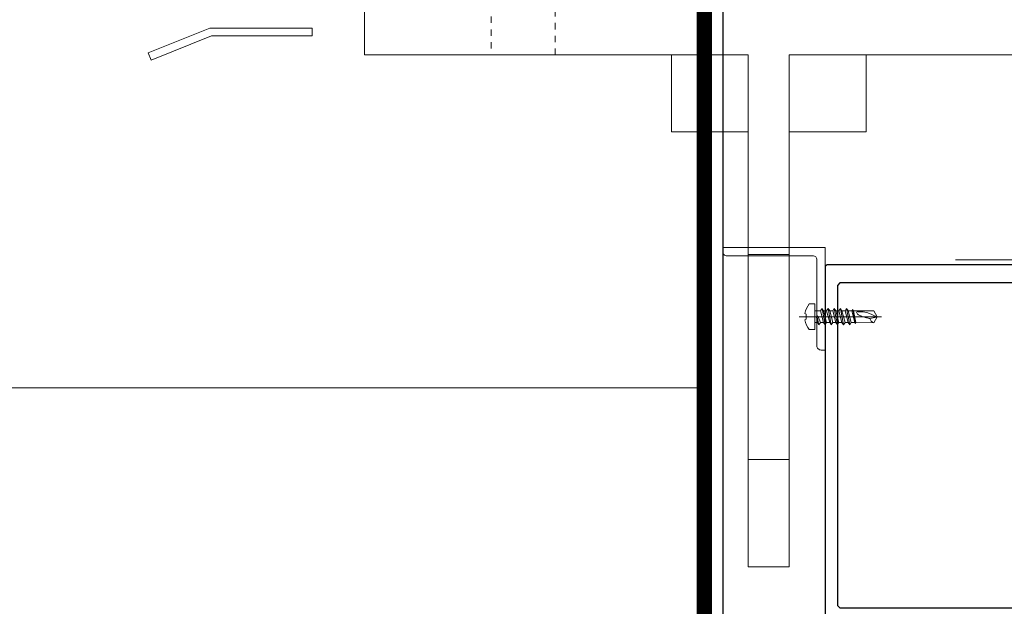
# Model space of a CAD drawing. Extents: x 4615668 to 9294084, y 5325188 to 10688993.
# Tile 16 of 256: x 4635285 to 4635304, y 5331403 to 5331414. Entities that reach past the tile are written whole.
import ezdxf

# ---------------------------------------------------------------- set-up
doc = ezdxf.new("R2010")
doc.units = 0
doc.header["$MEASUREMENT"] = 0
doc.linetypes.add('1', pattern=[0])
doc.linetypes.add('ACAD_DOTTED', pattern=[0.5, 0.25, -0.25])
for name, color, linetype, lineweight in [('.konstrukcjastalowa', 5, 'Continuous', 5), ('.kotwy', 6, 'Continuous', 5), ('A_wymiary', 152, 'Continuous', 5), ('AW_OBRÓBKI', 3, 'Continuous', 5), ('AW_PROFILE', 7, 'Continuous', 5), ('hatch', 253, 'Continuous', 0), ('kotwy', 170, '1', 5), ('ocieplenie', 214, 'Continuous', 13)]:
    doc.layers.add(name, color=color, linetype=linetype, lineweight=lineweight)
doc.layers.add('CrossSectionsProfils', color=7, linetype='Continuous')
doc.styles.add('wewn', font='arial.ttf', dxfattribs={"height": 12})
doc.linetypes.add('BATTING', pattern='A,0.00254,-2.54,[134,ltypeshp.shx,S=2.54,R=0,X=-2.54,Y=0],-5.08,[134,ltypeshp.shx,S=2.54,R=180,X=2.54,Y=0],-2.54', length=10.16254)
doc.dimstyles.new('Kopia 1do100 wew', dxfattribs={"dimscale": 0.5, "dimtxt": 8, "dimasz": 15, "dimexe": 20, "dimexo": 0, "dimgap": 5, "dimtad": 1, "dimdec": 0, "dimzin": 9, "dimtxsty": 'wewn', "dimblk": 'ARCHTICK', "dimcen": 3, "dimdle": 20, "dimclrd": 256, "dimclre": 256, "dimclrt": 256, "dimadec": 0, "dimazin": 2, "dimtfac": 1, "dimtdec": 0, "dimtix": 1, "dimtmove": 2, "dimatfit": 3, "dimldrblk": 'NONE', "dimfxl": 0, "dimtvp": 1, "dimtolj": 1, "dimtzin": 0, "dimlwd": 5, "dimlwe": 5, "dimarcsym": 0})

# ---------------------------------------------------------------- blocks, each defined once
blk = doc.blocks.new('K43_0482_X', base_point=(52.501, 1020))
at = {"layer": 'CrossSectionsProfils', "flags": 128}
for points in [[(46.8099, 1000), (48.51093, 1000), (49.00444, 1000.50401), (49.00444, 1001.50153), (48.00692, 1001.50153), (48.00692, 1003.49657), (48.51093, 1004.00058), (49.73945, 1004.00058), (52.51151, 1005.59661), (55.27306, 1004.00058), (56.51208, 1004.00058), (57.00559, 1003.49657), (57.00559, 1001.50153), (56.00807, 1001.50153), (56.00807, 1000.50401), (56.51208, 1000), (58.20261, 1000), (58.50712, 1000.30451), (58.50712, 1034.99717), (59.01113, 1035.50118), (74.59343, 1035.50118), (75.09744, 1034.99717), (75.09744, 1027.00652), (74.09992, 1025.9985), (68.0098, 1025.9985), (66.50827, 1024.49697), (66.50827, 1020.29689), (66.80228, 1020.00288), (69.00732, 1020.00288), (69.51133, 1020.50689), (69.51133, 1021.0004), (68.0098, 1021.0004), (68.0098, 1023.00594), (68.50331, 1023.49945), (71.75837, 1023.49945), (72.01038, 1023.75145), (72.25188, 1023.49945), (75.50695, 1023.49945), (76.01096, 1023.00594), (76.01096, 1021.0004), (74.49893, 1021.0004), (74.49893, 1020.50689), (75.00294, 1020.00288), (77.19748, 1020.00288), (77.50198, 1020.29689), (77.50198, 1104.498), (77.49148, 1104.582), (77.48098, 1104.6555), (77.44948, 1104.72901), (77.40748, 1104.79201), (77.35498, 1104.85501), (77.29198, 1104.90751), (77.22898, 1104.94951), (77.15548, 1104.98101), (77.08198, 1104.99151), (76.99797, 1105.00201), (28.00404, 1105.00201), (27.92003, 1104.99151), (27.84653, 1104.98101), (27.77303, 1104.94951), (27.71003, 1104.90751), (27.64703, 1104.85501), (27.59453, 1104.79201), (27.55253, 1104.72901), (27.52103, 1104.6555), (27.51053, 1104.582), (27.50003, 1104.498), (27.50003, 1020.29689), (27.80453, 1020.00288), (29.99907, 1020.00288), (30.50308, 1020.50689), (30.50308, 1021.0004), (29.00156, 1021.0004), (29.00156, 1023.00594), (29.50556, 1023.49945), (32.75013, 1023.49945), (33.00213, 1023.75145), (33.25414, 1023.49945), (36.4987, 1023.49945), (37.00271, 1023.00594), (37.00271, 1021.0004), (35.50118, 1021.0004), (35.50118, 1020.50689), (36.00519, 1020.00288), (38.19973, 1020.00288), (38.50424, 1020.29689), (38.50424, 1024.49697), (37.00271, 1025.9985), (30.90209, 1025.9985), (29.90457, 1027.00652), (29.90457, 1034.99717), (30.39808, 1035.50118), (46.01188, 1035.50118), (46.50539, 1034.99717), (46.50539, 1000.30451), (46.8099, 1000)], [(75.09744, 1101.00143), (74.59343, 1101.50544), (30.39808, 1101.50544), (29.89407, 1101.00143), (29.89407, 1038.50424), (30.39808, 1038.00023), (74.59343, 1038.00023), (75.09744, 1038.50424), (75.09744, 1101.00143)], [(49.00444, 1034.99717), (48.51093, 1034.50366), (48.51093, 1007.62315), (49.25644, 1007.18214), (51.70299, 1008.59966), (53.30952, 1008.59966), (55.75607, 1007.18214), (56.51208, 1007.62315), (56.51208, 1034.50366), (56.00807, 1034.99717), (49.00444, 1034.99717)]]:
    blk.add_lwpolyline(points, dxfattribs=at)
blk = doc.blocks.new('3D góra 80002052_51')
at = {"layer": '.konstrukcjastalowa', "color": 251, "linetype": 'Continuous'}
for p, q in [((75, -49), (83, -49)), ((75, -89), (83, -89))]:
    blk.add_line(p, q, dxfattribs=at)
at = {"layer": '.kotwy'}
blk.add_lwpolyline([(0, 0), (230, 0), (230, -10), (155, -10), (155, -110), (147, -110), (147, -10), (83, -10), (83, -110), (75, -110), (75, -10), (0, -10), (0, 0)], dxfattribs=at)
for points in [[(60, -25), (75, -25), (75, -10), (60, -10)], [(83, -25), (98, -25), (98, -10), (83, -10)]]:
    blk.add_lwpolyline(points, close=True, dxfattribs=at)
at = {"layer": 'kotwy', "color": 251, "linetype": 'ACAD_DOTTED', "ltscale": 5}
blk.add_lwpolyline([(24.75, 0), (24.75, -10), (37.25, -10), (37.25, 0)], close=True, dxfattribs=at)
blk = doc.blocks.new('SAMOWIERT_')
at = {"layer": 'AW_OBRÓBKI', "color": 3}
for points in [[(-2.25, 0), (-5, 0), (-5, 2.18, -0.13616), (-1.25, 3.92), (-1.01, 3.42), (0.96, 3.42), (1.25, 3.92, -0.13614), (5, 2.18), (5, 0), (2.25, 0)], [(0.95, -16.7, 0.01995), (0.5, -17.53, 0.01994), (0.13, -18.4, 0.02331), (-0.18, -19.33, 0.01562), (-0.48, -20.51, 0.00749), (-0.58, -21.01, 0.0075), (-0.67, -21.52)], [(-0.15, -24.06, 0.02025), (0.46, -23.05, 0.02025), (0.98, -21.98, 0.0221), (1.5, -20.66, 0.03399), (1.8, -19.55, 0.03398), (1.95, -18.26, 0.034), (1.93, -16.97)], [(1.8, -16.29, -0.08545), (2.28, -18.29)], [(-0.67, -21.52, 0.33124), (-2.35, -23.02)]]:
    blk.add_lwpolyline(points, format="xyb", dxfattribs=at)
at = {"layer": 'AW_OBRÓBKI', "color": 6}
blk.add_lwpolyline([(0, 6.1), (0, -25.97)], dxfattribs=at)
at = {"layer": 'AW_OBRÓBKI', "color": 3}
for points in [[(-2.25, 0), (-2.25, -1), (-3.15, -1.6), (-2.25, -2.2), (-2.25, -3.4), (-3.15, -4), (-2.25, -4.6), (-2.25, -5.8), (-3.15, -6.4), (-2.25, -7), (-2.25, -8.2), (-3.15, -8.8), (-2.25, -9.4), (-2.25, -10.6), (-3.15, -11.2), (-2.25, -11.8), (-2.25, -13), (-3.15, -13.6), (-2.25, -14.2), (-2.25, -15.58), (-2.69, -15.9), (-2.25, -16.04), (-2.35, -23.02), (0, -24.38)], [(-2.25, 0), (2.25, 0)], [(2.25, 0), (2.25, -2.2), (3.15, -2.8), (2.25, -3.4), (2.25, -4.6), (3.15, -5.2), (2.25, -5.8), (2.25, -7), (3.15, -7.6), (2.25, -8.2), (2.25, -9.4), (3.15, -10), (2.25, -10.6), (2.25, -11.8), (3.15, -12.4), (2.25, -13), (2.25, -14.38), (2.76, -14.78), (2.24, -15.14), (2.34, -23.02), (0, -24.38)], [(-3.15, -1.6), (0.45, -0.82)], [(3.15, -2.8), (-3.15, -4)], [(-2.25, -2.2), (-0.05, -1.34), (0.45, -0.82), (-0.12, -0.58)], [(-2.25, -1), (-0.12, -0.58)], [(-2.25, -3.4), (2.25, -2.2)], [(2.25, -3.4), (-2.25, -4.6)], [(-3.15, -6.4), (3.15, -5.2)], [(-3.15, -8.8), (3.15, -7.6)], [(2.25, -4.6), (-2.25, -5.8)], [(-2.25, -7), (2.25, -5.8)], [(2.25, -7), (-2.25, -8.2)], [(3.15, -10), (-3.15, -11.2)], [(-2.25, -9.4), (2.25, -8.2)], [(2.25, -9.4), (-2.25, -10.6)], [(-2.25, -11.8), (2.25, -10.6)], [(-3.15, -13.6), (3.15, -12.4)], [(2.76, -14.78), (-2.69, -15.9)], [(2.25, -11.8), (-2.25, -13)], [(-2.25, -14.2), (2.25, -13)], [(2.25, -14.38), (-2.25, -15.58)], [(-2.25, -16.04), (2.24, -15.14)], [(1.8, -16.29), (0.95, -16.7)], [(-0.67, -21.52), (-0.15, -24.06), (0.1, -24.32)]]:
    blk.add_lwpolyline(points, dxfattribs=at)
blk = doc.blocks.new('kątownik alu 20x20x2')
at = {"lineweight": 9}
blk.add_lwpolyline([(-24, -2, -0.414214), (-25, -1), (-25, 0), (0, 0), (0, -25), (-1, -25, -0.414214), (-2, -24), (-2, -3, 0.414214), (-3, -2)], format="xyb", close=True, dxfattribs=at)
blk = doc.blocks.new('hmhj')
at = {"layer": 'AW_OBRÓBKI', "elevation": -39.52}
blk.add_lwpolyline([(4664014.59, 5311216.5), (4664002.54, 5311211.63), (4664003.1, 5311210.24), (4664014.88, 5311215), (4664034.59, 5311215), (4664034.59, 5311216.5), (4664014.59, 5311216.5)], dxfattribs=at)
at = {"lineweight": 5, "xscale": 0.5000000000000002, "yscale": 0.5000000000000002, "zscale": 0.5000000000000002, "rotation": 90}
blk.add_blockref('SAMOWIERT_', (4664132.76, 5311160.11), dxfattribs=at)
at = {"layer": 'AW_PROFILE', "lineweight": 5, "xscale": -0.8, "yscale": 0.8, "zscale": 0.8, "rotation": 270}
blk.add_blockref('kątownik alu 20x20x2', (4664134.76, 5311173.61), dxfattribs=at)
blk = doc.blocks.new('_ArchTick')
at = {"color": 0, "linetype": 'ByBlock', "const_width": 0.15}
blk.add_lwpolyline([(-0.5, -0.5), (0.5, 0.5)], dxfattribs=at)
blk = doc.blocks.new('*D5552')
at = {"layer": 'A_wymiary', "lineweight": 5, "ltscale": 40}
for p, q in [((4635318.838, 5331399.325), (4635318.838, 5331424.325)), ((4635318.838, 5331414.325), (4635318.838, 5331421.825)), ((4635303.016, 5331414.325), (4635328.838, 5331414.325)), ((4635303.016, 5331409.325), (4635328.838, 5331409.325)), ((4635318.838, 5331409.325), (4635318.838, 5331401.825))]:
    blk.add_line(p, q, dxfattribs=at)
at = {"layer": 'Defpoints', "color": 0}
for p in [(4635303.016, 5331414.325), (4635318.838, 5331414.325), (4635303.016, 5331409.325)]:
    blk.add_point(p, dxfattribs=at)
at = {"layer": 'A_wymiary', "linetype": 'ByBlock', "lineweight": 5, "xscale": 7.5, "yscale": 7.5, "zscale": 7.5}
for p, rotation in [((4635318.838, 5331414.325), 270), ((4635318.838, 5331409.325), 90)]:
    blk.add_blockref('_ArchTick', p, dxfattribs=dict(at, rotation=rotation))
at = {"layer": 'A_wymiary', "ltscale": 40, "insert": (4635310.236, 5331411.825), "char_height": 12, "attachment_point": 5, "rotation": 90, "style": 'wewn'}
blk.add_mtext('\\A1;5', dxfattribs=at)
blk = doc.blocks.new('_None')
blk = doc.blocks.new('*D5553')
at = {"layer": 'A_wymiary', "lineweight": 5, "ltscale": 40}
for p, q in [((4635300.468, 5331391.104), (4635300.468, 5331343.604)), ((4635356.466, 5331391.104), (4635356.466, 5331343.604)), ((4635290.468, 5331353.604), (4635366.466, 5331353.604))]:
    blk.add_line(p, q, dxfattribs=at)
at = {"layer": 'Defpoints', "color": 0}
for p in [(4635300.468, 5331405.997), (4635356.466, 5331405.997), (4635356.466, 5331353.604)]:
    blk.add_point(p, dxfattribs=at)
at = {"layer": 'A_wymiary', "linetype": 'ByBlock', "lineweight": 5, "xscale": 7.5, "yscale": 7.5, "zscale": 7.5, "rotation": 180}
blk.add_blockref('_ArchTick', (4635300.468, 5331353.604), dxfattribs=at)
at = {"layer": 'A_wymiary', "linetype": 'ByBlock', "lineweight": 5, "xscale": 7.5, "yscale": 7.5, "zscale": 7.5}
blk.add_blockref('_ArchTick', (4635356.466, 5331353.604), dxfattribs=at)
at = {"layer": 'A_wymiary', "ltscale": 40, "insert": (4635328.467, 5331362.23), "char_height": 12, "attachment_point": 5, "style": 'wewn'}
blk.add_mtext('\\A1;56', dxfattribs=at)

msp = doc.modelspace()

# ---------------------------------------------------------------- linework, layer by layer
at = {"layer": 'hatch', "linetype": 'BATTING', "lineweight": 0, "ltscale": 7.5}
msp.add_lwpolyline([(4635265.651, 5331406.825), (4635297.992, 5331406.825)], dxfattribs=at)
at = {"layer": 'ocieplenie', "lineweight": 0, "ltscale": 40, "const_width": 0.3}
msp.add_lwpolyline([(4635298.104, 5331414.325), (4635298.104, 5331399.348), (4635265.651, 5331399.348)], dxfattribs=at)
at = {"layer": 'ocieplenie', "lineweight": -3, "ltscale": 40}
msp.add_lwpolyline([(4635298.466, 5331414.325), (4635298.466, 5331395.348), (4635265.651, 5331395.348)], dxfattribs=at)

# ---------------------------------------------------------------- block references
at = {"layer": '.kotwy', "lineweight": 5, "xscale": 0.1, "yscale": 0.1, "zscale": 0.1}
msp.add_blockref('3D góra 80002052_51', (4635291.466, 5331414.325), dxfattribs=at)
at = {"layer": 'A_wymiary', "xscale": 0.1, "yscale": 0.1, "zscale": 0.1}
msp.add_blockref('hmhj', (4168886.99, 4800292.201), dxfattribs=at)
at = {"layer": 'CrossSectionsProfils', "xscale": 0.1, "yscale": 0.1, "zscale": 0.1}
msp.add_blockref('K43_0482_X', (4635302.966, 5331400.725), dxfattribs=at)
msp.add_blockref('K43_0482_X', (4635302.966, 5331400.725), dxfattribs=at)

# ---------------------------------------------------------------- dimensions: what is measured, and where the dimension line sits
at = {"layer": 'A_wymiary', "ltscale": 40}
dim = msp.add_linear_dim(base=(4635318.838, 5331414.325), p1=(4635303.016, 5331409.325), p2=(4635303.016, 5331414.325), angle=90, dimstyle='Kopia 1do100 wew', override={"dimtxsty": 'wewn', "dimldrblk": 'None'}, dxfattribs=at)
dim.commit()
dim.dimension.update_dxf_attribs({"geometry": '*D5552', "text_midpoint": (4635310.236, 5331411.825)})
dim = msp.add_linear_dim(base=(4635356.466, 5331353.604), p1=(4635300.468, 5331405.997), p2=(4635356.466, 5331405.997), dimstyle='Kopia 1do100 wew', override={"dimtxsty": 'wewn', "dimldrblk": 'None'}, dxfattribs=at)
dim.commit()
dim.dimension.update_dxf_attribs({"geometry": '*D5553', "text_midpoint": (4635328.467, 5331362.23)})

doc.saveas('drawing.dxf')
